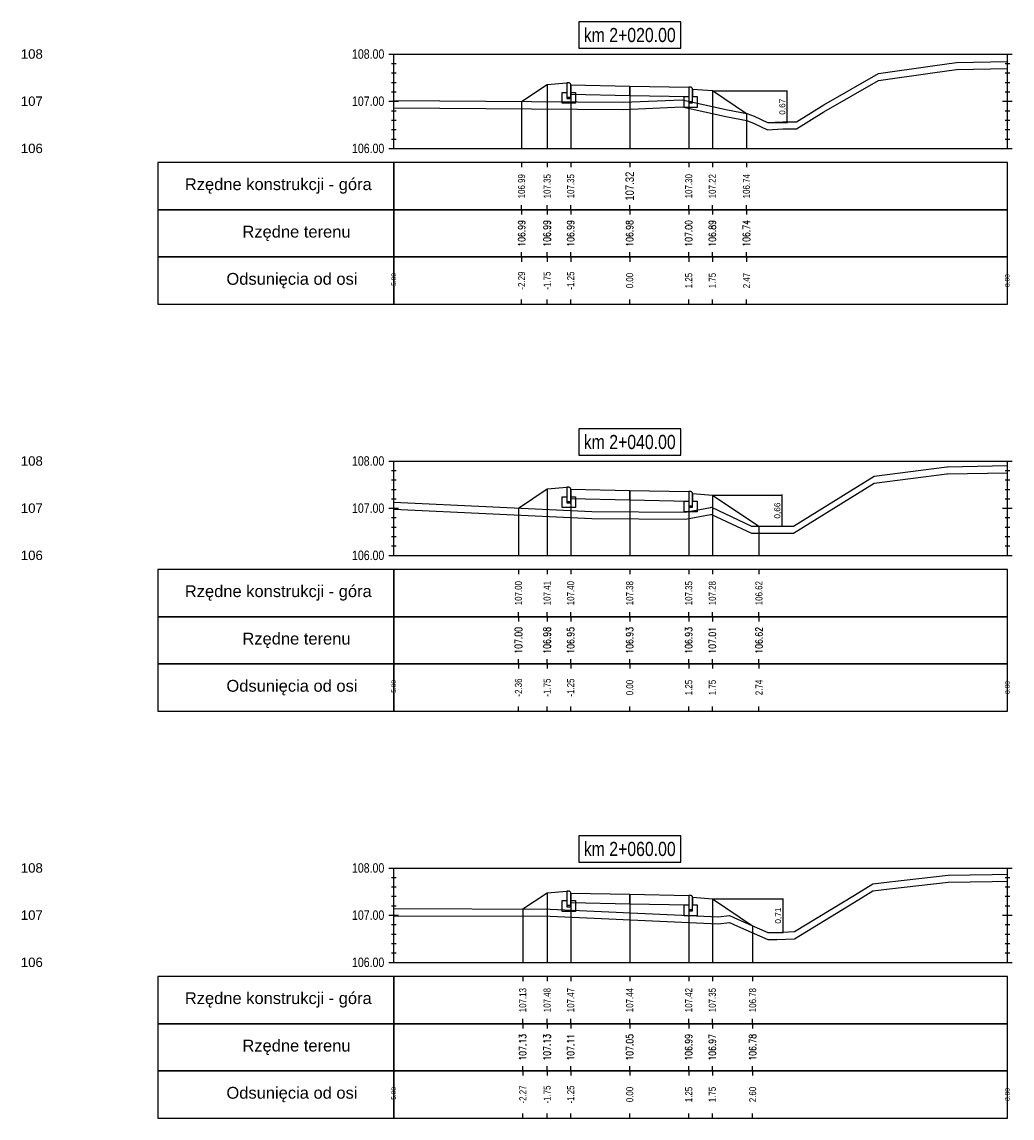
# Model space of a CAD drawing. Extents: x 7537626 to 7538805, y 5722894 to 5725486.
# Tile 11 of 90: x 7538009 to 7538030, y 5725386 to 5725409. Entities that reach past the tile are written whole.
import ezdxf

# ---------------------------------------------------------------- set-up
doc = ezdxf.new("R2010")
doc.units = 0
doc.header["$PDMODE"] = 35
doc.header["$PDSIZE"] = 0.3
for name, color, linetype in [('C-DROGI-PROFILE', 7, 'Continuous'), ('C-DROGI-PROFILE-ETYKIETY', 7, 'Continuous'), ('C-DROGI-PRZEKROJE-ETYKIETY', 7, 'Continuous'), ('C-POPRZECZKA-przekrój', 2, 'Continuous'), ('C-POPRZECZKA-widok', 1, 'Continuous')]:
    doc.layers.add(name, color=color, linetype=linetype)
for name, color, linetype, true_color in [('C-humus', 7, 'Continuous', 0x003df5), ('C-Teren', 7, 'Continuous', 0x005716), ('poprzeczki', 7, 'Continuous', 0x0000d6)]:
    doc.layers.add(name, color=color, linetype=linetype, true_color=true_color)
doc.styles.add('2mm08', font='arial.ttf', dxfattribs={"width": 0.8})
doc.styles.add('opis_50', font='arial.ttf', dxfattribs={"height": 0.125})
doc.styles.get("Standard").update_dxf_attribs({"font": 'arial.ttf'})
doc.dimstyles.new('OPIS_50', dxfattribs={"dimscale": 0.5, "dimtxt": 0.125, "dimasz": 0.25, "dimexe": 0.1, "dimexo": 0.15, "dimgap": 0.1, "dimtad": 1, "dimzin": 0, "dimtxsty": 'opis_50', "dimblk": 'ARCHTICK', "dimcen": 0.15, "dimdle": 0.1, "dimaunit": 2, "dimadec": 4, "dimazin": 0, "dimtfac": 1, "dimtmove": 0, "dimatfit": 3, "dimfxl": 1, "dimarcsym": 0})

# ---------------------------------------------------------------- blocks, each defined once
blk = doc.blocks.new('_ArchTick')
at = {"color": 0, "linetype": 'ByBlock', "const_width": 0.15}
blk.add_lwpolyline([(-0.5, -0.5), (0.5, 0.5)], dxfattribs=at)
blk = doc.blocks.new('*D100')
at = {"layer": 'Defpoints', "color": 0, "transparency": 16777216}
for p in [(7538023.601, 5725407.785), (7538024.77, 5725407.112), (7538025.18, 5725407.112)]:
    blk.add_point(p, dxfattribs=at)
at = {"layer": 'poprzeczki', "color": 0, "lineweight": -2, "transparency": 16777216}
for p, q in [((7538023.616, 5725407.785), (7538025.19, 5725407.785)), ((7538025.18, 5725407.795), (7538025.18, 5725407.102)), ((7538024.785, 5725407.112), (7538025.19, 5725407.112))]:
    blk.add_line(p, q, dxfattribs=at)
at = {"layer": 'poprzeczki', "color": 0, "lineweight": -2, "transparency": 16777216, "xscale": 0.025, "yscale": 0.025, "zscale": 0.025}
for p, rotation in [((7538025.18, 5725407.785), 90), ((7538025.18, 5725407.112), 270)]:
    blk.add_blockref('_ArchTick', p, dxfattribs=dict(at, rotation=rotation))
at = {"layer": 'poprzeczki', "color": 0, "transparency": 16777216, "insert": (7538025.095, 5725407.449), "char_height": 0.125, "attachment_point": 5, "rotation": 90, "style": 'opis_50'}
blk.add_mtext('0,67', dxfattribs=at)
blk = doc.blocks.new('*D101')
at = {"layer": 'Defpoints', "color": 0, "transparency": 16777216}
for p in [(7538023.601, 5725399.219), (7538024.589, 5725398.56), (7538025.074, 5725398.56)]:
    blk.add_point(p, dxfattribs=at)
at = {"layer": 'poprzeczki', "color": 0, "lineweight": -2, "transparency": 16777216}
for p, q in [((7538023.616, 5725399.219), (7538025.084, 5725399.219)), ((7538025.074, 5725399.229), (7538025.074, 5725398.55)), ((7538024.604, 5725398.56), (7538025.084, 5725398.56))]:
    blk.add_line(p, q, dxfattribs=at)
at = {"layer": 'poprzeczki', "color": 0, "lineweight": -2, "transparency": 16777216, "xscale": 0.025, "yscale": 0.025, "zscale": 0.025}
for p, rotation in [((7538025.074, 5725399.219), 90), ((7538025.074, 5725398.56), 270)]:
    blk.add_blockref('_ArchTick', p, dxfattribs=dict(at, rotation=rotation))
at = {"layer": 'poprzeczki', "color": 0, "transparency": 16777216, "insert": (7538024.989, 5725398.89), "char_height": 0.125, "attachment_point": 5, "rotation": 90, "style": 'opis_50'}
blk.add_mtext('0,66', dxfattribs=at)
blk = doc.blocks.new('*D102')
at = {"layer": 'Defpoints', "color": 0, "transparency": 16777216}
for p in [(7538023.601, 5725390.661), (7538024.872, 5725389.951), (7538025.091, 5725389.951)]:
    blk.add_point(p, dxfattribs=at)
at = {"layer": 'poprzeczki', "color": 0, "lineweight": -2, "transparency": 16777216}
for p, q in [((7538023.616, 5725390.661), (7538025.101, 5725390.661)), ((7538025.091, 5725390.671), (7538025.091, 5725389.941)), ((7538024.887, 5725389.951), (7538025.101, 5725389.951))]:
    blk.add_line(p, q, dxfattribs=at)
at = {"layer": 'poprzeczki', "color": 0, "lineweight": -2, "transparency": 16777216, "xscale": 0.025, "yscale": 0.025, "zscale": 0.025}
for p, rotation in [((7538025.091, 5725390.661), 90), ((7538025.091, 5725389.951), 270)]:
    blk.add_blockref('_ArchTick', p, dxfattribs=dict(at, rotation=rotation))
at = {"layer": 'poprzeczki', "color": 0, "transparency": 16777216, "insert": (7538025.005, 5725390.306), "char_height": 0.125, "attachment_point": 5, "rotation": 90, "style": 'opis_50'}
blk.add_mtext('0,71', dxfattribs=at)

msp = doc.modelspace()

# ---------------------------------------------------------------- linework, layer by layer
at = {"layer": 'C-DROGI-PROFILE', "color": 7, "linetype": 'Continuous', "lineweight": -3}
for p, q in [((7538019.56, 5725406.265), (7538019.56, 5725406.165)), ((7538020.101, 5725406.265), (7538020.101, 5725406.165)), ((7538020.601, 5725406.265), (7538020.601, 5725406.165)), ((7538021.851, 5725406.265), (7538021.851, 5725406.165)), ((7538023.101, 5725406.265), (7538023.101, 5725406.165)), ((7538023.601, 5725406.265), (7538023.601, 5725406.165)), ((7538024.324, 5725406.265), (7538024.324, 5725406.165)), ((7538019.56, 5725405.265), (7538019.56, 5725405.365)), ((7538020.101, 5725405.265), (7538020.101, 5725405.365)), ((7538020.601, 5725405.265), (7538020.601, 5725405.365)), ((7538021.851, 5725405.265), (7538021.851, 5725405.365)), ((7538023.101, 5725405.265), (7538023.101, 5725405.365)), ((7538023.601, 5725405.265), (7538023.601, 5725405.365)), ((7538024.324, 5725405.265), (7538024.324, 5725405.365)), ((7538019.56, 5725405.265), (7538019.56, 5725405.165)), ((7538020.101, 5725405.265), (7538020.101, 5725405.165)), ((7538020.601, 5725405.265), (7538020.601, 5725405.165)), ((7538021.851, 5725405.265), (7538021.851, 5725405.165)), ((7538023.101, 5725405.265), (7538023.101, 5725405.165)), ((7538023.601, 5725405.265), (7538023.601, 5725405.165)), ((7538024.324, 5725405.265), (7538024.324, 5725405.165)), ((7538019.56, 5725404.265), (7538019.56, 5725404.365)), ((7538019.56, 5725404.265), (7538019.56, 5725404.165)), ((7538020.101, 5725404.265), (7538020.101, 5725404.365)), ((7538020.101, 5725404.265), (7538020.101, 5725404.165)), ((7538020.601, 5725404.265), (7538020.601, 5725404.365)), ((7538020.601, 5725404.265), (7538020.601, 5725404.165)), ((7538021.851, 5725404.265), (7538021.851, 5725404.365)), ((7538021.851, 5725404.265), (7538021.851, 5725404.165)), ((7538023.101, 5725404.265), (7538023.101, 5725404.365)), ((7538023.101, 5725404.265), (7538023.101, 5725404.165)), ((7538023.601, 5725404.265), (7538023.601, 5725404.365)), ((7538023.601, 5725404.265), (7538023.601, 5725404.165)), ((7538024.324, 5725404.265), (7538024.324, 5725404.365)), ((7538024.324, 5725404.265), (7538024.324, 5725404.165)), ((7538019.56, 5725403.265), (7538019.56, 5725403.365)), ((7538020.101, 5725403.265), (7538020.101, 5725403.365)), ((7538020.601, 5725403.265), (7538020.601, 5725403.365)), ((7538021.851, 5725403.265), (7538021.851, 5725403.365)), ((7538023.101, 5725403.265), (7538023.101, 5725403.365)), ((7538023.601, 5725403.265), (7538023.601, 5725403.365)), ((7538024.324, 5725403.265), (7538024.324, 5725403.365)), ((7538019.494, 5725397.64), (7538019.494, 5725397.54)), ((7538020.101, 5725397.64), (7538020.101, 5725397.54)), ((7538020.601, 5725397.64), (7538020.601, 5725397.54)), ((7538021.851, 5725397.64), (7538021.851, 5725397.54)), ((7538023.101, 5725397.64), (7538023.101, 5725397.54)), ((7538023.601, 5725397.64), (7538023.601, 5725397.54)), ((7538024.589, 5725397.64), (7538024.589, 5725397.54)), ((7538019.494, 5725396.64), (7538019.494, 5725396.74)), ((7538020.101, 5725396.64), (7538020.101, 5725396.74)), ((7538020.601, 5725396.64), (7538020.601, 5725396.74)), ((7538021.851, 5725396.64), (7538021.851, 5725396.74)), ((7538023.101, 5725396.64), (7538023.101, 5725396.74)), ((7538023.601, 5725396.64), (7538023.601, 5725396.74)), ((7538024.589, 5725396.64), (7538024.589, 5725396.74)), ((7538019.494, 5725396.64), (7538019.494, 5725396.54)), ((7538020.101, 5725396.64), (7538020.101, 5725396.54)), ((7538020.601, 5725396.64), (7538020.601, 5725396.54)), ((7538021.851, 5725396.64), (7538021.851, 5725396.54)), ((7538023.101, 5725396.64), (7538023.101, 5725396.54)), ((7538023.601, 5725396.64), (7538023.601, 5725396.54)), ((7538024.589, 5725396.64), (7538024.589, 5725396.54)), ((7538019.494, 5725395.64), (7538019.494, 5725395.74)), ((7538019.494, 5725395.64), (7538019.494, 5725395.54)), ((7538020.101, 5725395.64), (7538020.101, 5725395.74)), ((7538020.101, 5725395.64), (7538020.101, 5725395.54)), ((7538020.601, 5725395.64), (7538020.601, 5725395.74)), ((7538020.601, 5725395.64), (7538020.601, 5725395.54)), ((7538021.851, 5725395.64), (7538021.851, 5725395.74)), ((7538021.851, 5725395.64), (7538021.851, 5725395.54)), ((7538023.101, 5725395.64), (7538023.101, 5725395.74)), ((7538023.101, 5725395.64), (7538023.101, 5725395.54)), ((7538023.601, 5725395.64), (7538023.601, 5725395.74)), ((7538023.601, 5725395.64), (7538023.601, 5725395.54)), ((7538024.589, 5725395.64), (7538024.589, 5725395.74)), ((7538024.589, 5725395.64), (7538024.589, 5725395.54)), ((7538019.494, 5725394.64), (7538019.494, 5725394.74)), ((7538020.101, 5725394.64), (7538020.101, 5725394.74)), ((7538020.601, 5725394.64), (7538020.601, 5725394.74)), ((7538021.851, 5725394.64), (7538021.851, 5725394.74)), ((7538023.101, 5725394.64), (7538023.101, 5725394.74)), ((7538023.601, 5725394.64), (7538023.601, 5725394.74)), ((7538024.589, 5725394.64), (7538024.589, 5725394.74)), ((7538019.585, 5725389.015), (7538019.585, 5725388.915)), ((7538020.101, 5725389.015), (7538020.101, 5725388.915)), ((7538020.601, 5725389.015), (7538020.601, 5725388.915)), ((7538021.851, 5725389.015), (7538021.851, 5725388.915)), ((7538023.101, 5725389.015), (7538023.101, 5725388.915)), ((7538023.601, 5725389.015), (7538023.601, 5725388.915)), ((7538024.455, 5725389.015), (7538024.455, 5725388.915)), ((7538019.585, 5725388.015), (7538019.585, 5725388.115)), ((7538019.585, 5725388.015), (7538019.585, 5725387.915)), ((7538020.101, 5725388.015), (7538020.101, 5725388.115)), ((7538020.101, 5725388.015), (7538020.101, 5725387.915)), ((7538020.601, 5725388.015), (7538020.601, 5725388.115)), ((7538020.601, 5725388.015), (7538020.601, 5725387.915)), ((7538021.851, 5725388.015), (7538021.851, 5725388.115)), ((7538021.851, 5725388.015), (7538021.851, 5725387.915)), ((7538023.101, 5725388.015), (7538023.101, 5725388.115)), ((7538023.101, 5725388.015), (7538023.101, 5725387.915)), ((7538023.601, 5725388.015), (7538023.601, 5725388.115)), ((7538023.601, 5725388.015), (7538023.601, 5725387.915)), ((7538024.455, 5725388.015), (7538024.455, 5725388.115)), ((7538024.455, 5725388.015), (7538024.455, 5725387.915)), ((7538019.585, 5725387.015), (7538019.585, 5725387.115)), ((7538019.585, 5725387.015), (7538019.585, 5725386.915)), ((7538020.101, 5725387.015), (7538020.101, 5725387.115)), ((7538020.101, 5725387.015), (7538020.101, 5725386.915)), ((7538020.601, 5725387.015), (7538020.601, 5725387.115)), ((7538020.601, 5725387.015), (7538020.601, 5725386.915)), ((7538021.851, 5725387.015), (7538021.851, 5725387.115)), ((7538021.851, 5725387.015), (7538021.851, 5725386.915)), ((7538023.101, 5725387.015), (7538023.101, 5725387.115)), ((7538023.101, 5725387.015), (7538023.101, 5725386.915)), ((7538023.601, 5725387.015), (7538023.601, 5725387.115)), ((7538023.601, 5725387.015), (7538023.601, 5725386.915)), ((7538024.455, 5725387.015), (7538024.455, 5725387.115)), ((7538024.455, 5725387.015), (7538024.455, 5725386.915)), ((7538019.585, 5725386.015), (7538019.585, 5725386.115)), ((7538020.101, 5725386.015), (7538020.101, 5725386.115)), ((7538020.601, 5725386.015), (7538020.601, 5725386.115)), ((7538021.851, 5725386.015), (7538021.851, 5725386.115)), ((7538023.101, 5725386.015), (7538023.101, 5725386.115)), ((7538023.601, 5725386.015), (7538023.601, 5725386.115)), ((7538024.455, 5725386.015), (7538024.455, 5725386.115))]:
    msp.add_line(p, q, dxfattribs=at)
at = {"layer": 'C-DROGI-PROFILE', "color": 1, "linetype": 'Continuous', "lineweight": -3}
for points in [[(7538016.851, 5725405.265), (7538016.851, 5725406.265), (7538011.851, 5725406.265), (7538011.851, 5725405.265)], [(7538016.851, 5725405.265), (7538029.851, 5725405.265), (7538029.851, 5725406.265), (7538016.851, 5725406.265)], [(7538016.851, 5725404.265), (7538016.851, 5725405.265), (7538011.851, 5725405.265), (7538011.851, 5725404.265)], [(7538016.851, 5725404.265), (7538029.851, 5725404.265), (7538029.851, 5725405.265), (7538016.851, 5725405.265)], [(7538016.851, 5725403.265), (7538016.851, 5725404.265), (7538011.851, 5725404.265), (7538011.851, 5725403.265)], [(7538016.851, 5725403.265), (7538029.851, 5725403.265), (7538029.851, 5725404.265), (7538016.851, 5725404.265)], [(7538016.851, 5725396.64), (7538016.851, 5725397.64), (7538011.851, 5725397.64), (7538011.851, 5725396.64)], [(7538016.851, 5725396.64), (7538029.851, 5725396.64), (7538029.851, 5725397.64), (7538016.851, 5725397.64)], [(7538016.851, 5725395.64), (7538016.851, 5725396.64), (7538011.851, 5725396.64), (7538011.851, 5725395.64)], [(7538016.851, 5725395.64), (7538029.851, 5725395.64), (7538029.851, 5725396.64), (7538016.851, 5725396.64)], [(7538016.851, 5725394.64), (7538016.851, 5725395.64), (7538011.851, 5725395.64), (7538011.851, 5725394.64)], [(7538016.851, 5725394.64), (7538029.851, 5725394.64), (7538029.851, 5725395.64), (7538016.851, 5725395.64)], [(7538016.851, 5725388.015), (7538016.851, 5725389.015), (7538011.851, 5725389.015), (7538011.851, 5725388.015)], [(7538016.851, 5725388.015), (7538029.851, 5725388.015), (7538029.851, 5725389.015), (7538016.851, 5725389.015)], [(7538016.851, 5725387.015), (7538016.851, 5725388.015), (7538011.851, 5725388.015), (7538011.851, 5725387.015)], [(7538016.851, 5725387.015), (7538029.851, 5725387.015), (7538029.851, 5725388.015), (7538016.851, 5725388.015)], [(7538016.851, 5725386.015), (7538016.851, 5725387.015), (7538011.851, 5725387.015), (7538011.851, 5725386.015)], [(7538016.851, 5725386.015), (7538029.851, 5725386.015), (7538029.851, 5725387.015), (7538016.851, 5725387.015)]]:
    msp.add_3dface(points, dxfattribs=at)
at = {"layer": 'C-DROGI-PRZEKROJE-ETYKIETY', "color": 1, "linetype": 'Continuous', "lineweight": -3}
for p, q in [((7538020.101, 5725407.92), (7538020.101, 5725406.565)), ((7538020.601, 5725407.913), (7538020.601, 5725406.565)), ((7538021.851, 5725407.888), (7538021.851, 5725406.565)), ((7538023.101, 5725407.863), (7538023.101, 5725406.565)), ((7538023.601, 5725407.79), (7538023.601, 5725406.565)), ((7538019.56, 5725407.559), (7538019.56, 5725406.565)), ((7538024.324, 5725407.308), (7538024.324, 5725406.565)), ((7538020.101, 5725399.349), (7538020.101, 5725397.94)), ((7538020.601, 5725399.343), (7538020.601, 5725397.94)), ((7538021.851, 5725399.318), (7538021.851, 5725397.94)), ((7538023.101, 5725399.293), (7538023.101, 5725397.94)), ((7538023.601, 5725399.219), (7538023.601, 5725397.94)), ((7538019.494, 5725398.944), (7538019.494, 5725397.94)), ((7538024.589, 5725398.56), (7538024.589, 5725397.94)), ((7538020.101, 5725390.791), (7538020.101, 5725389.315)), ((7538020.601, 5725390.784), (7538020.601, 5725389.315)), ((7538021.851, 5725390.759), (7538021.851, 5725389.315)), ((7538023.101, 5725390.734), (7538023.101, 5725389.315)), ((7538023.601, 5725390.661), (7538023.601, 5725389.315)), ((7538019.585, 5725390.447), (7538019.585, 5725389.315)), ((7538024.455, 5725390.091), (7538024.455, 5725389.315))]:
    msp.add_line(p, q, dxfattribs=at)
at = {"layer": 'C-humus'}
for p, q in [((7538027.124, 5725408.002), (7538028.262, 5725408.169)), ((7538028.262, 5725408.169), (7538028.775, 5725408.235)), ((7538028.775, 5725408.235), (7538029.851, 5725408.258)), ((7538025.962, 5725407.339), (7538027.124, 5725408.002)), ((7538016.851, 5725407.429), (7538021.72, 5725407.393)), ((7538021.72, 5725407.393), (7538022.962, 5725407.446)), ((7538022.962, 5725407.446), (7538023.922, 5725407.236)), ((7538023.922, 5725407.236), (7538024.33, 5725407.156)), ((7538025.387, 5725406.982), (7538025.962, 5725407.339)), ((7538024.33, 5725407.156), (7538024.485, 5725407.096)), ((7538024.485, 5725407.096), (7538024.77, 5725406.962)), ((7538024.77, 5725406.962), (7538025.091, 5725406.982)), ((7538025.091, 5725406.982), (7538025.387, 5725406.982)), ((7538027.028, 5725399.47), (7538028.57, 5725399.668)), ((7538028.57, 5725399.668), (7538028.583, 5725399.67)), ((7538028.583, 5725399.67), (7538029.851, 5725399.692)), ((7538025.322, 5725398.411), (7538027.028, 5725399.47)), ((7538016.851, 5725398.919), (7538021.046, 5725398.721)), ((7538021.046, 5725398.721), (7538023.035, 5725398.707)), ((7538023.035, 5725398.707), (7538023.563, 5725398.807)), ((7538023.563, 5725398.807), (7538023.586, 5725398.81)), ((7538023.586, 5725398.81), (7538024.433, 5725398.413)), ((7538024.433, 5725398.413), (7538024.439, 5725398.41)), ((7538024.439, 5725398.41), (7538025.321, 5725398.41)), ((7538025.321, 5725398.41), (7538025.322, 5725398.411)), ((7538025.321, 5725398.41), (7538025.321, 5725398.41)), ((7538027.352, 5725390.875), (7538028.595, 5725391.014)), ((7538028.595, 5725391.014), (7538029.528, 5725391.03)), ((7538029.528, 5725391.03), (7538029.851, 5725391.037)), ((7538026.615, 5725390.589), (7538027.002, 5725390.83)), ((7538027.002, 5725390.83), (7538027.352, 5725390.875)), ((7538025.345, 5725389.816), (7538026.615, 5725390.589)), ((7538016.851, 5725390.304), (7538020.167, 5725390.295)), ((7538020.167, 5725390.295), (7538023.108, 5725390.157)), ((7538023.108, 5725390.157), (7538023.734, 5725390.13)), ((7538023.734, 5725390.13), (7538023.965, 5725390.161)), ((7538023.965, 5725390.161), (7538024.133, 5725390.082)), ((7538024.133, 5725390.082), (7538024.775, 5725389.801)), ((7538024.775, 5725389.801), (7538024.969, 5725389.801)), ((7538024.969, 5725389.801), (7538025.345, 5725389.816))]:
    msp.add_line(p, q, dxfattribs=at)
at = {"layer": 'C-POPRZECZKA-przekrój', "color": 2, "linetype": 'Continuous', "lineweight": -3}
for p, q in [((7538019.56, 5725407.559), (7538020.101, 5725407.92)), ((7538020.101, 5725407.92), (7538020.521, 5725407.953)), ((7538020.561, 5725407.953), (7538020.521, 5725407.953)), ((7538020.521, 5725407.953), (7538020.521, 5725407.623)), ((7538020.566, 5725407.953), (7538020.561, 5725407.953)), ((7538020.575, 5725407.951), (7538020.566, 5725407.953)), ((7538020.583, 5725407.946), (7538020.575, 5725407.951)), ((7538020.589, 5725407.942), (7538020.583, 5725407.946)), ((7538020.593, 5725407.936), (7538020.589, 5725407.942)), ((7538020.598, 5725407.929), (7538020.593, 5725407.936)), ((7538020.6, 5725407.921), (7538020.598, 5725407.929)), ((7538020.601, 5725407.913), (7538020.6, 5725407.921)), ((7538020.601, 5725407.913), (7538021.851, 5725407.888)), ((7538020.601, 5725407.913), (7538020.602, 5725407.713)), ((7538020.601, 5725407.623), (7538020.601, 5725407.913)), ((7538020.601, 5725407.913), (7538020.601, 5725407.753)), ((7538021.851, 5725407.688), (7538021.851, 5725407.888)), ((7538021.851, 5725407.888), (7538023.101, 5725407.863)), ((7538020.421, 5725407.523), (7538020.421, 5725407.753)), ((7538020.421, 5725407.753), (7538020.521, 5725407.753)), ((7538020.521, 5725407.753), (7538020.521, 5725407.653)), ((7538020.601, 5725407.753), (7538020.701, 5725407.753)), ((7538020.602, 5725407.713), (7538021.851, 5725407.688)), ((7538020.701, 5725407.753), (7538020.701, 5725407.523)), ((7538021.851, 5725407.688), (7538023.1, 5725407.663)), ((7538023.001, 5725407.433), (7538023.001, 5725407.663)), ((7538023.001, 5725407.663), (7538023.101, 5725407.663)), ((7538023.101, 5725407.863), (7538023.1, 5725407.663)), ((7538023.141, 5725407.863), (7538023.101, 5725407.863)), ((7538023.101, 5725407.863), (7538023.101, 5725407.533)), ((7538023.101, 5725407.663), (7538023.101, 5725407.563)), ((7538023.146, 5725407.863), (7538023.141, 5725407.863)), ((7538023.155, 5725407.861), (7538023.146, 5725407.863)), ((7538023.163, 5725407.856), (7538023.155, 5725407.861)), ((7538023.169, 5725407.852), (7538023.163, 5725407.856)), ((7538023.173, 5725407.846), (7538023.169, 5725407.852)), ((7538023.178, 5725407.839), (7538023.173, 5725407.846)), ((7538023.18, 5725407.831), (7538023.178, 5725407.839)), ((7538023.181, 5725407.823), (7538023.18, 5725407.831)), ((7538023.181, 5725407.533), (7538023.181, 5725407.823)), ((7538023.181, 5725407.823), (7538023.181, 5725407.663)), ((7538023.181, 5725407.823), (7538023.601, 5725407.79)), ((7538023.181, 5725407.663), (7538023.281, 5725407.663)), ((7538023.281, 5725407.663), (7538023.281, 5725407.433)), ((7538023.601, 5725407.79), (7538024.324, 5725407.308)), ((7538020.701, 5725407.523), (7538020.421, 5725407.523)), ((7538020.521, 5725407.653), (7538020.601, 5725407.653)), ((7538020.521, 5725407.623), (7538020.601, 5725407.623)), ((7538023.281, 5725407.433), (7538023.001, 5725407.433)), ((7538023.101, 5725407.563), (7538023.181, 5725407.563)), ((7538023.101, 5725407.533), (7538023.181, 5725407.533)), ((7538019.494, 5725398.944), (7538020.101, 5725399.349)), ((7538020.101, 5725399.349), (7538020.521, 5725399.383)), ((7538020.561, 5725399.383), (7538020.521, 5725399.383)), ((7538020.521, 5725399.383), (7538020.521, 5725399.053)), ((7538020.566, 5725399.382), (7538020.561, 5725399.383)), ((7538020.575, 5725399.38), (7538020.566, 5725399.382)), ((7538020.583, 5725399.376), (7538020.575, 5725399.38)), ((7538020.589, 5725399.371), (7538020.583, 5725399.376)), ((7538020.593, 5725399.366), (7538020.589, 5725399.371)), ((7538020.598, 5725399.358), (7538020.593, 5725399.366)), ((7538020.6, 5725399.35), (7538020.598, 5725399.358)), ((7538020.601, 5725399.343), (7538020.6, 5725399.35)), ((7538020.601, 5725399.343), (7538021.851, 5725399.318)), ((7538020.601, 5725399.343), (7538020.602, 5725399.143)), ((7538020.601, 5725399.053), (7538020.601, 5725399.343)), ((7538020.601, 5725399.343), (7538020.601, 5725399.183)), ((7538021.851, 5725399.118), (7538021.851, 5725399.318)), ((7538021.851, 5725399.318), (7538023.101, 5725399.293)), ((7538023.101, 5725399.293), (7538023.1, 5725399.093)), ((7538023.141, 5725399.293), (7538023.101, 5725399.293)), ((7538023.101, 5725399.293), (7538023.101, 5725398.963)), ((7538023.146, 5725399.292), (7538023.141, 5725399.293)), ((7538020.421, 5725398.953), (7538020.421, 5725399.183)), ((7538020.421, 5725399.183), (7538020.521, 5725399.183)), ((7538020.521, 5725399.183), (7538020.521, 5725399.083)), ((7538020.521, 5725399.083), (7538020.601, 5725399.083)), ((7538020.601, 5725399.183), (7538020.701, 5725399.183)), ((7538020.602, 5725399.143), (7538021.851, 5725399.118)), ((7538020.701, 5725399.183), (7538020.701, 5725398.953)), ((7538021.851, 5725399.118), (7538023.1, 5725399.093)), ((7538023.001, 5725398.863), (7538023.001, 5725399.093)), ((7538023.001, 5725399.093), (7538023.101, 5725399.093)), ((7538023.101, 5725399.093), (7538023.101, 5725398.993)), ((7538023.155, 5725399.29), (7538023.146, 5725399.292)), ((7538023.163, 5725399.286), (7538023.155, 5725399.29)), ((7538023.169, 5725399.281), (7538023.163, 5725399.286)), ((7538023.173, 5725399.276), (7538023.169, 5725399.281)), ((7538023.178, 5725399.268), (7538023.173, 5725399.276)), ((7538023.18, 5725399.26), (7538023.178, 5725399.268)), ((7538023.181, 5725399.253), (7538023.18, 5725399.26)), ((7538023.181, 5725398.963), (7538023.181, 5725399.253)), ((7538023.181, 5725399.253), (7538023.181, 5725399.093)), ((7538023.181, 5725399.253), (7538023.601, 5725399.219)), ((7538023.181, 5725399.093), (7538023.281, 5725399.093)), ((7538023.281, 5725399.093), (7538023.281, 5725398.863)), ((7538023.601, 5725399.219), (7538024.589, 5725398.56)), ((7538020.701, 5725398.953), (7538020.421, 5725398.953)), ((7538020.521, 5725399.053), (7538020.601, 5725399.053)), ((7538023.281, 5725398.863), (7538023.001, 5725398.863)), ((7538023.101, 5725398.993), (7538023.181, 5725398.993)), ((7538023.101, 5725398.963), (7538023.181, 5725398.963)), ((7538019.585, 5725390.447), (7538020.101, 5725390.791)), ((7538020.101, 5725390.791), (7538020.521, 5725390.824)), ((7538020.561, 5725390.824), (7538020.521, 5725390.824)), ((7538020.521, 5725390.824), (7538020.521, 5725390.494)), ((7538020.566, 5725390.824), (7538020.561, 5725390.824)), ((7538020.575, 5725390.822), (7538020.566, 5725390.824)), ((7538020.583, 5725390.817), (7538020.575, 5725390.822)), ((7538020.589, 5725390.813), (7538020.583, 5725390.817)), ((7538020.593, 5725390.807), (7538020.589, 5725390.813)), ((7538020.598, 5725390.8), (7538020.593, 5725390.807)), ((7538020.6, 5725390.792), (7538020.598, 5725390.8)), ((7538020.601, 5725390.784), (7538020.6, 5725390.792)), ((7538020.601, 5725390.784), (7538021.851, 5725390.759)), ((7538020.601, 5725390.784), (7538020.602, 5725390.584)), ((7538020.601, 5725390.494), (7538020.601, 5725390.784)), ((7538020.601, 5725390.784), (7538020.601, 5725390.624)), ((7538021.851, 5725390.559), (7538021.851, 5725390.759)), ((7538021.851, 5725390.759), (7538023.101, 5725390.734)), ((7538023.101, 5725390.734), (7538023.1, 5725390.534)), ((7538023.141, 5725390.734), (7538023.101, 5725390.734)), ((7538023.101, 5725390.734), (7538023.101, 5725390.404)), ((7538023.146, 5725390.734), (7538023.141, 5725390.734)), ((7538023.155, 5725390.732), (7538023.146, 5725390.734)), ((7538023.163, 5725390.727), (7538023.155, 5725390.732)), ((7538023.169, 5725390.723), (7538023.163, 5725390.727)), ((7538023.173, 5725390.717), (7538023.169, 5725390.723)), ((7538023.178, 5725390.71), (7538023.173, 5725390.717)), ((7538023.18, 5725390.702), (7538023.178, 5725390.71)), ((7538023.181, 5725390.694), (7538023.18, 5725390.702)), ((7538020.421, 5725390.394), (7538020.421, 5725390.624)), ((7538020.421, 5725390.624), (7538020.521, 5725390.624)), ((7538020.521, 5725390.624), (7538020.521, 5725390.524)), ((7538020.521, 5725390.524), (7538020.601, 5725390.524)), ((7538020.521, 5725390.494), (7538020.601, 5725390.494)), ((7538020.601, 5725390.624), (7538020.701, 5725390.624)), ((7538020.602, 5725390.584), (7538021.851, 5725390.559)), ((7538020.701, 5725390.624), (7538020.701, 5725390.394)), ((7538021.851, 5725390.559), (7538023.1, 5725390.534)), ((7538023.001, 5725390.304), (7538023.001, 5725390.534)), ((7538023.001, 5725390.534), (7538023.101, 5725390.534)), ((7538023.101, 5725390.534), (7538023.101, 5725390.434)), ((7538023.181, 5725390.404), (7538023.181, 5725390.694)), ((7538023.181, 5725390.694), (7538023.181, 5725390.534)), ((7538023.181, 5725390.694), (7538023.601, 5725390.661)), ((7538023.181, 5725390.534), (7538023.281, 5725390.534)), ((7538023.281, 5725390.534), (7538023.281, 5725390.304)), ((7538023.601, 5725390.661), (7538024.455, 5725390.091)), ((7538020.701, 5725390.394), (7538020.421, 5725390.394)), ((7538023.281, 5725390.304), (7538023.001, 5725390.304)), ((7538023.101, 5725390.434), (7538023.181, 5725390.434)), ((7538023.101, 5725390.404), (7538023.181, 5725390.404))]:
    msp.add_line(p, q, dxfattribs=at)
at = {"layer": 'C-POPRZECZKA-widok', "color": 1, "linetype": 'Continuous', "lineweight": -3}
for p, q in [((7538016.751, 5725408.565), (7538029.951, 5725408.565)), ((7538016.801, 5725408.365), (7538016.901, 5725408.365)), ((7538016.851, 5725406.565), (7538016.851, 5725408.565)), ((7538029.801, 5725408.365), (7538029.901, 5725408.365)), ((7538029.851, 5725406.565), (7538029.851, 5725408.565)), ((7538016.801, 5725408.165), (7538016.901, 5725408.165)), ((7538029.801, 5725408.165), (7538029.901, 5725408.165)), ((7538016.801, 5725407.965), (7538016.901, 5725407.965)), ((7538029.801, 5725407.965), (7538029.901, 5725407.965)), ((7538016.801, 5725407.765), (7538016.901, 5725407.765)), ((7538029.801, 5725407.765), (7538029.901, 5725407.765)), ((7538016.751, 5725407.565), (7538016.951, 5725407.565)), ((7538016.801, 5725407.565), (7538016.901, 5725407.565)), ((7538029.751, 5725407.565), (7538029.951, 5725407.565)), ((7538029.801, 5725407.565), (7538029.901, 5725407.565)), ((7538016.801, 5725407.365), (7538016.901, 5725407.365)), ((7538029.801, 5725407.365), (7538029.901, 5725407.365)), ((7538016.801, 5725407.165), (7538016.901, 5725407.165)), ((7538016.801, 5725406.965), (7538016.901, 5725406.965)), ((7538029.801, 5725407.165), (7538029.901, 5725407.165)), ((7538029.801, 5725406.965), (7538029.901, 5725406.965)), ((7538016.801, 5725406.765), (7538016.901, 5725406.765)), ((7538029.801, 5725406.765), (7538029.901, 5725406.765)), ((7538016.751, 5725406.565), (7538029.951, 5725406.565)), ((7538016.751, 5725399.94), (7538029.951, 5725399.94)), ((7538016.851, 5725397.94), (7538016.851, 5725399.94)), ((7538029.851, 5725397.94), (7538029.851, 5725399.94)), ((7538016.801, 5725399.74), (7538016.901, 5725399.74)), ((7538016.801, 5725399.54), (7538016.901, 5725399.54)), ((7538029.801, 5725399.74), (7538029.901, 5725399.74)), ((7538029.801, 5725399.54), (7538029.901, 5725399.54)), ((7538016.801, 5725399.34), (7538016.901, 5725399.34)), ((7538029.801, 5725399.34), (7538029.901, 5725399.34)), ((7538016.801, 5725399.14), (7538016.901, 5725399.14)), ((7538029.801, 5725399.14), (7538029.901, 5725399.14)), ((7538016.751, 5725398.94), (7538016.951, 5725398.94)), ((7538016.801, 5725398.94), (7538016.901, 5725398.94)), ((7538029.751, 5725398.94), (7538029.951, 5725398.94)), ((7538029.801, 5725398.94), (7538029.901, 5725398.94)), ((7538016.801, 5725398.74), (7538016.901, 5725398.74)), ((7538029.801, 5725398.74), (7538029.901, 5725398.74)), ((7538016.801, 5725398.54), (7538016.901, 5725398.54)), ((7538029.801, 5725398.54), (7538029.901, 5725398.54)), ((7538016.801, 5725398.34), (7538016.901, 5725398.34)), ((7538016.801, 5725398.14), (7538016.901, 5725398.14)), ((7538029.801, 5725398.34), (7538029.901, 5725398.34)), ((7538029.801, 5725398.14), (7538029.901, 5725398.14)), ((7538016.751, 5725397.94), (7538029.951, 5725397.94)), ((7538016.751, 5725391.315), (7538029.951, 5725391.315)), ((7538016.851, 5725389.315), (7538016.851, 5725391.315)), ((7538029.851, 5725389.315), (7538029.851, 5725391.315)), ((7538016.801, 5725391.115), (7538016.901, 5725391.115)), ((7538029.801, 5725391.115), (7538029.901, 5725391.115)), ((7538016.801, 5725390.915), (7538016.901, 5725390.915)), ((7538016.801, 5725390.715), (7538016.901, 5725390.715)), ((7538029.801, 5725390.915), (7538029.901, 5725390.915)), ((7538029.801, 5725390.715), (7538029.901, 5725390.715)), ((7538016.801, 5725390.515), (7538016.901, 5725390.515)), ((7538029.801, 5725390.515), (7538029.901, 5725390.515)), ((7538016.751, 5725390.315), (7538016.951, 5725390.315)), ((7538016.801, 5725390.315), (7538016.901, 5725390.315)), ((7538029.751, 5725390.315), (7538029.951, 5725390.315)), ((7538029.801, 5725390.315), (7538029.901, 5725390.315)), ((7538016.801, 5725390.115), (7538016.901, 5725390.115)), ((7538029.801, 5725390.115), (7538029.901, 5725390.115)), ((7538016.801, 5725389.915), (7538016.901, 5725389.915)), ((7538029.801, 5725389.915), (7538029.901, 5725389.915)), ((7538016.801, 5725389.715), (7538016.901, 5725389.715)), ((7538029.801, 5725389.715), (7538029.901, 5725389.715)), ((7538016.751, 5725389.315), (7538029.951, 5725389.315)), ((7538016.801, 5725389.515), (7538016.901, 5725389.515)), ((7538029.801, 5725389.515), (7538029.901, 5725389.515))]:
    msp.add_line(p, q, dxfattribs=at)
at = {"layer": 'C-POPRZECZKA-widok', "color": 3, "linetype": 'Continuous', "lineweight": -3}
for points in [[(7538020.771, 5725408.69), (7538022.93, 5725408.69), (7538022.93, 5725409.246), (7538020.771, 5725409.246)], [(7538020.771, 5725400.065), (7538022.93, 5725400.065), (7538022.93, 5725400.621), (7538020.771, 5725400.621)], [(7538020.771, 5725391.44), (7538022.93, 5725391.44), (7538022.93, 5725391.996), (7538020.771, 5725391.996)]]:
    msp.add_3dface(points, dxfattribs=at)
at = {"layer": 'C-Teren'}
for p, q in [((7538028.262, 5725408.319), (7538028.775, 5725408.385)), ((7538028.775, 5725408.385), (7538029.851, 5725408.408)), ((7538025.962, 5725407.489), (7538027.124, 5725408.152)), ((7538027.124, 5725408.152), (7538028.262, 5725408.319)), ((7538016.851, 5725407.579), (7538021.72, 5725407.543)), ((7538021.72, 5725407.543), (7538022.962, 5725407.596)), ((7538022.962, 5725407.596), (7538023.922, 5725407.386)), ((7538025.387, 5725407.132), (7538025.962, 5725407.489)), ((7538023.922, 5725407.386), (7538024.33, 5725407.306)), ((7538024.33, 5725407.306), (7538024.485, 5725407.246)), ((7538024.485, 5725407.246), (7538024.77, 5725407.112)), ((7538024.77, 5725407.112), (7538025.091, 5725407.132)), ((7538025.091, 5725407.132), (7538025.387, 5725407.132)), ((7538027.028, 5725399.62), (7538028.57, 5725399.818)), ((7538028.57, 5725399.818), (7538028.583, 5725399.82)), ((7538028.583, 5725399.82), (7538029.851, 5725399.842)), ((7538025.322, 5725398.561), (7538027.028, 5725399.62)), ((7538016.851, 5725399.069), (7538021.046, 5725398.871)), ((7538021.046, 5725398.871), (7538023.035, 5725398.857)), ((7538023.035, 5725398.857), (7538023.563, 5725398.957)), ((7538023.563, 5725398.957), (7538023.586, 5725398.96)), ((7538023.586, 5725398.96), (7538024.433, 5725398.563)), ((7538024.433, 5725398.563), (7538024.439, 5725398.56)), ((7538024.439, 5725398.56), (7538025.321, 5725398.56)), ((7538025.321, 5725398.56), (7538025.322, 5725398.561)), ((7538025.321, 5725398.56), (7538025.321, 5725398.56)), ((7538027.352, 5725391.025), (7538028.595, 5725391.164)), ((7538028.595, 5725391.164), (7538029.528, 5725391.18)), ((7538029.528, 5725391.18), (7538029.851, 5725391.187)), ((7538026.615, 5725390.739), (7538027.002, 5725390.98)), ((7538027.002, 5725390.98), (7538027.352, 5725391.025)), ((7538025.345, 5725389.966), (7538026.615, 5725390.739)), ((7538016.851, 5725390.454), (7538020.167, 5725390.445)), ((7538020.167, 5725390.445), (7538023.108, 5725390.307)), ((7538023.108, 5725390.307), (7538023.734, 5725390.28)), ((7538023.734, 5725390.28), (7538023.965, 5725390.311)), ((7538023.965, 5725390.311), (7538024.133, 5725390.232)), ((7538024.133, 5725390.232), (7538024.775, 5725389.951)), ((7538024.775, 5725389.951), (7538024.969, 5725389.951)), ((7538024.969, 5725389.951), (7538025.345, 5725389.966))]:
    msp.add_line(p, q, dxfattribs=at)

# ---------------------------------------------------------------- texts
at = {"layer": 'C-DROGI-PROFILE', "color": 2}
for s, p in [('Rzędne konstrukcji - góra', (7538012.426, 5725405.682)), ('Rzędne terenu', (7538013.646, 5725404.676)), ('Odsunięcia od osi', (7538013.307, 5725403.676)), ('Rzędne konstrukcji - góra', (7538012.426, 5725397.057)), ('Rzędne terenu', (7538013.646, 5725396.051)), ('Odsunięcia od osi', (7538013.307, 5725395.051)), ('Rzędne konstrukcji - góra', (7538012.426, 5725388.432)), ('Rzędne terenu', (7538013.646, 5725387.426)), ('Odsunięcia od osi', (7538013.307, 5725386.426))]:
    msp.add_text(s, height=0.25, dxfattribs=at).set_placement(p)
at = {"layer": 'C-DROGI-PROFILE-ETYKIETY', "color": 1, "linetype": 'Continuous', "lineweight": -3, "attachment_point": 5, "rotation": 90, "style": '2mm08'}
for s, insert, char_height in [('106.99', (7538019.56, 5725405.765), 0.15), ('107.35', (7538020.101, 5725405.765), 0.15), ('107.35', (7538020.601, 5725405.765), 0.15), ('107.32', (7538021.851, 5725405.765), 0.18), ('107.30', (7538023.101, 5725405.765), 0.15), ('107.22', (7538023.601, 5725405.765), 0.15), ('106.74', (7538024.324, 5725405.765), 0.15), ('{\\Fsimplex.shx|c238;106.99}', (7538019.56, 5725404.765), 0.15), ('{\\Fsimplex.shx|c238;106.99}', (7538020.101, 5725404.765), 0.15), ('{\\Fsimplex.shx|c238;106.99}', (7538020.601, 5725404.765), 0.15), ('{\\Fsimplex.shx|c238;106.98}', (7538021.851, 5725404.765), 0.15), ('{\\Fsimplex.shx|c238;107.00}', (7538023.101, 5725404.765), 0.15), ('{\\Fsimplex.shx|c238;106.89}', (7538023.601, 5725404.765), 0.15), ('{\\Fsimplex.shx|c238;106.74}', (7538024.324, 5725404.765), 0.15), ('-2.29', (7538019.56, 5725403.765), 0.15), ('-1.75', (7538020.101, 5725403.765), 0.15), ('-1.25', (7538020.601, 5725403.765), 0.15), ('0.00', (7538021.851, 5725403.765), 0.15), ('1.25', (7538023.101, 5725403.765), 0.15), ('1.75', (7538023.601, 5725403.765), 0.15), ('2.47', (7538024.324, 5725403.765), 0.15), ('107.00', (7538019.494, 5725397.14), 0.15), ('107.41', (7538020.101, 5725397.14), 0.15), ('107.40', (7538020.601, 5725397.14), 0.15), ('107.38', (7538021.851, 5725397.14), 0.15), ('107.35', (7538023.101, 5725397.14), 0.15), ('107.28', (7538023.601, 5725397.14), 0.15), ('106.62', (7538024.589, 5725397.14), 0.15), ('{\\Fsimplex.shx|c238;107.00}', (7538019.494, 5725396.14), 0.15), ('{\\Fsimplex.shx|c238;106.98}', (7538020.101, 5725396.14), 0.15), ('{\\Fsimplex.shx|c238;106.95}', (7538020.601, 5725396.14), 0.15), ('{\\Fsimplex.shx|c238;106.93}', (7538021.851, 5725396.14), 0.15), ('{\\Fsimplex.shx|c238;106.93}', (7538023.101, 5725396.14), 0.15), ('{\\Fsimplex.shx|c238;107.01}', (7538023.601, 5725396.14), 0.15), ('{\\Fsimplex.shx|c238;106.62}', (7538024.589, 5725396.14), 0.15), ('-2.36', (7538019.494, 5725395.14), 0.15), ('-1.75', (7538020.101, 5725395.14), 0.15), ('-1.25', (7538020.601, 5725395.14), 0.15), ('0.00', (7538021.851, 5725395.14), 0.15), ('1.25', (7538023.101, 5725395.14), 0.15), ('1.75', (7538023.601, 5725395.14), 0.15), ('2.74', (7538024.589, 5725395.14), 0.15), ('107.13', (7538019.585, 5725388.515), 0.15), ('107.48', (7538020.101, 5725388.515), 0.15), ('107.47', (7538020.601, 5725388.515), 0.15), ('107.44', (7538021.851, 5725388.515), 0.15), ('107.42', (7538023.101, 5725388.515), 0.15), ('107.35', (7538023.601, 5725388.515), 0.15), ('106.78', (7538024.455, 5725388.515), 0.15), ('{\\Fsimplex.shx|c238;107.13}', (7538019.585, 5725387.515), 0.15), ('{\\Fsimplex.shx|c238;107.13}', (7538020.101, 5725387.515), 0.15), ('{\\Fsimplex.shx|c238;107.11}', (7538020.601, 5725387.515), 0.15), ('{\\Fsimplex.shx|c238;107.05}', (7538021.851, 5725387.515), 0.15), ('{\\Fsimplex.shx|c238;106.99}', (7538023.101, 5725387.515), 0.15), ('{\\Fsimplex.shx|c238;106.97}', (7538023.601, 5725387.515), 0.15), ('{\\Fsimplex.shx|c238;106.78}', (7538024.455, 5725387.515), 0.15), ('-2.27', (7538019.585, 5725386.515), 0.15), ('-1.75', (7538020.101, 5725386.515), 0.15), ('-1.25', (7538020.601, 5725386.515), 0.15), ('0.00', (7538021.851, 5725386.515), 0.15), ('1.25', (7538023.101, 5725386.515), 0.15), ('1.75', (7538023.601, 5725386.515), 0.15), ('2.60', (7538024.455, 5725386.515), 0.15)]:
    msp.add_mtext(s, dxfattribs=dict(at, insert=insert, char_height=char_height))
at = {"layer": 'C-DROGI-PROFILE-ETYKIETY', "color": 7, "linetype": 'Continuous', "lineweight": -3, "char_height": 0.1, "attachment_point": 5, "rotation": 90, "style": '2mm08'}
for s, insert in [('-5.00', (7538016.851, 5725403.765)), ('8.00', (7538029.851, 5725403.765)), ('-5.00', (7538016.851, 5725395.14)), ('8.00', (7538029.851, 5725395.14)), ('-5.00', (7538016.851, 5725386.515)), ('8.00', (7538029.851, 5725386.515))]:
    msp.add_mtext(s, dxfattribs=dict(at, insert=insert))
at = {"layer": 'C-POPRZECZKA-widok', "color": 3, "linetype": 'Continuous', "lineweight": -3, "char_height": 0.3, "attachment_point": 8, "style": '2mm08'}
for s, insert in [('km 2+020.00', (7538021.851, 5725408.815)), ('km 2+040.00', (7538021.851, 5725400.19)), ('km 2+060.00', (7538021.851, 5725391.565))]:
    msp.add_mtext(s, dxfattribs=dict(at, insert=insert))
at = {"layer": 'C-POPRZECZKA-widok', "color": 1, "linetype": 'Continuous', "lineweight": -3, "char_height": 0.2, "attachment_point": 4}
for s, insert in [('108', (7538008.951, 5725408.565)), ('107', (7538008.951, 5725407.565)), ('106', (7538008.951, 5725406.565)), ('108', (7538008.951, 5725399.94)), ('107', (7538008.951, 5725398.94)), ('106', (7538008.951, 5725397.94)), ('108', (7538008.951, 5725391.315)), ('107', (7538008.951, 5725390.315)), ('106', (7538008.951, 5725389.315))]:
    msp.add_mtext(s, dxfattribs=dict(at, insert=insert))
at = {"layer": 'C-POPRZECZKA-widok', "color": 1, "linetype": 'Continuous', "lineweight": -3, "char_height": 0.2, "attachment_point": 6, "style": '2mm08'}
for s, insert in [('108.00', (7538016.651, 5725408.565)), ('107.00', (7538016.651, 5725407.565)), ('106.00', (7538016.651, 5725406.565)), ('108.00', (7538016.651, 5725399.94)), ('107.00', (7538016.651, 5725398.94)), ('106.00', (7538016.651, 5725397.94)), ('108.00', (7538016.651, 5725391.315)), ('107.00', (7538016.651, 5725390.315)), ('106.00', (7538016.651, 5725389.315))]:
    msp.add_mtext(s, dxfattribs=dict(at, insert=insert))

# ---------------------------------------------------------------- dimensions: what is measured, and where the dimension line sits
at = {"layer": 'poprzeczki'}
for base, p1, p2, picture, middle in [((7538025.18, 5725407.112), (7538023.601, 5725407.785), (7538024.77, 5725407.112), '*D100', (7538025.095, 5725407.449)), ((7538025.074, 5725398.56), (7538023.601, 5725399.219), (7538024.589, 5725398.56), '*D101', (7538024.989, 5725398.89)), ((7538025.091, 5725389.951), (7538023.601, 5725390.661), (7538024.872, 5725389.951), '*D102', (7538025.005, 5725390.306))]:
    dim = msp.add_linear_dim(base=base, p1=p1, p2=p2, angle=90, dimstyle='OPIS_50', override={"dimscale": 0.1}, dxfattribs=at)
    dim.commit()
    dim.dimension.update_dxf_attribs({"geometry": picture, "text_midpoint": middle})

doc.saveas('drawing.dxf')
